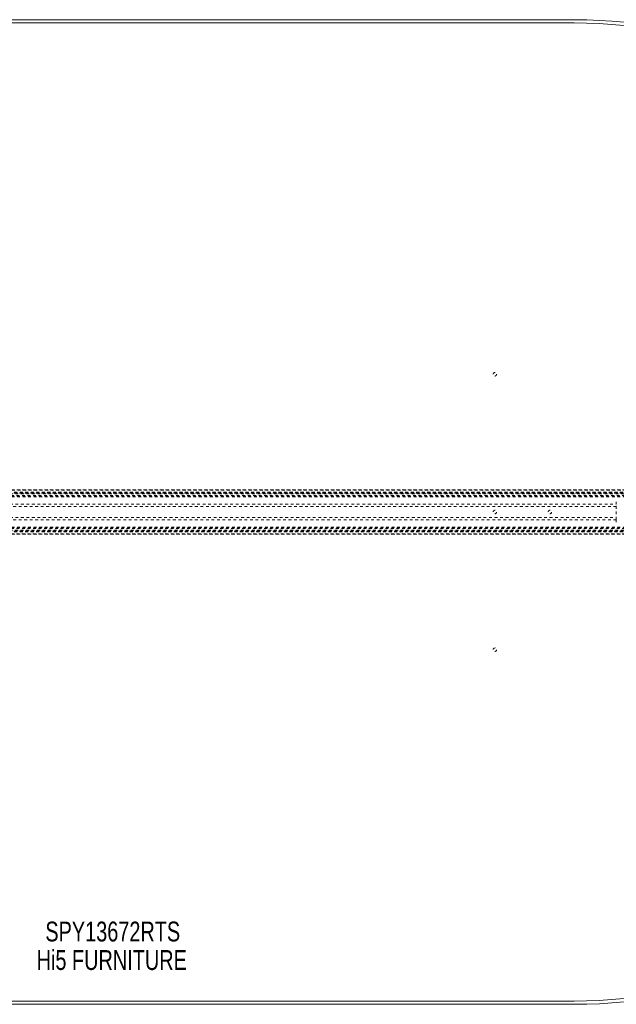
# Model space of a CAD drawing. Header units: inches. Extents: x 7.1 to 78.6, y 22.7 to 58.4.
# Tile 3 of 5: x 40.6 to 62.3, y 22.7 to 58.4. Entities that reach past the tile are written whole.
import ezdxf

# ---------------------------------------------------------------- set-up
doc = ezdxf.new("R2010")
doc.units = ezdxf.units.IN
doc.header["$MEASUREMENT"] = 0
doc.linetypes.add('SLD-Dashed', pattern=[0.075, 0.05, -0.025])
doc.linetypes.add('SLD-Solid', pattern=[0])
doc.layers.add('HI5-SYMBOLTEXT', color=5, linetype='SLD-Solid')
doc.styles.add('SLDTEXTSTYLE0', font='TXT', dxfattribs={"width": 0.75})

# ---------------------------------------------------------------- blocks, each defined once
blk = doc.blocks.new('SW_NOTE_0')
at = {"layer": 'HI5-SYMBOLTEXT', "color": 0, "char_height": 0.72, "attachment_point": 1, "style": 'SLDTEXTSTYLE0'}
for s, insert in [('SPY13672RTS', (0, 0.928)), ('Hi5 FURNITURE', (-0.316, -0.107))]:
    blk.add_mtext(s, dxfattribs=dict(at, insert=insert))

msp = doc.modelspace()

# ---------------------------------------------------------------- linework, layer by layer
at = {"color": 7, "linetype": 'SLD-Solid', "lineweight": 15}
for p, q in [((24.965, 58.432), (60.715, 58.432)), ((24.965, 58.314), (60.715, 58.314)), ((60.715, 58.314), (24.965, 58.314)), ((60.715, 22.801), (24.965, 22.801)), ((24.965, 22.801), (60.715, 22.801)), ((60.715, 22.682), (24.965, 22.682))]:
    msp.add_line(p, q, dxfattribs=at)
at = {"color": 7, "linetype": 'SLD-Dashed', "lineweight": 0}
for p, q in [((19.501, 41.362), (66.18, 41.362)), ((66.179, 41.363), (19.502, 41.363)), ((19.513, 41.35), (66.167, 41.35)), ((19.584, 41.272), (66.097, 41.272)), ((66.097, 41.272), (19.584, 41.272)), ((66.093, 41.268), (19.588, 41.268)), ((19.591, 41.264), (66.09, 41.264)), ((66.09, 41.264), (19.591, 41.264)), ((66.085, 41.258), (19.595, 41.258)), ((19.603, 41.249), (66.078, 41.249)), ((19.604, 41.248), (66.077, 41.248)), ((66.076, 41.246), (19.605, 41.246)), ((66.074, 41.244), (19.607, 41.244)), ((19.629, 41.213), (66.051, 41.213)), ((19.668, 41.156), (66.013, 41.156)), ((19.683, 41.13), (65.997, 41.13)), ((19.694, 41.113), (65.987, 41.113)), ((23.43, 40.839), (62.25, 40.839)), ((62.25, 40.839), (62.25, 40.922)), ((62.25, 40.276), (62.25, 40.839)), ((62.25, 40.755), (23.43, 40.755)), ((23.43, 40.36), (62.25, 40.36)), ((62.25, 40.276), (23.43, 40.276)), ((62.25, 40.192), (62.25, 40.276)), ((19.5, 39.752), (66.181, 39.752)), ((66.18, 39.752), (19.501, 39.752)), ((19.502, 39.752), (66.179, 39.752)), ((66.167, 39.764), (19.513, 39.764)), ((66.097, 39.842), (19.584, 39.842)), ((19.584, 39.842), (66.097, 39.842)), ((19.588, 39.847), (66.093, 39.847)), ((19.589, 39.848), (66.092, 39.848)), ((66.09, 39.851), (19.591, 39.851)), ((19.591, 39.851), (66.09, 39.851)), ((66.08, 39.863), (19.6, 39.863)), ((66.077, 39.867), (19.604, 39.867)), ((19.605, 39.869), (66.076, 39.869)), ((19.607, 39.871), (66.074, 39.871)), ((19.623, 39.893), (66.057, 39.893)), ((19.668, 39.959), (66.013, 39.959)), ((19.683, 39.984), (65.997, 39.984)), ((19.694, 40.002), (65.987, 40.002))]:
    msp.add_line(p, q, dxfattribs=at)
for centre in [(57.84, 45.557), (57.84, 40.557), (59.84, 40.557), (57.84, 35.557)]:
    msp.add_circle(centre, 0.0625, dxfattribs=at)
at = {"color": 7, "linetype": 'SLD-Solid', "lineweight": 15}
for radius in [17.875, 17.757, 17.757]:
    msp.add_arc((60.715, 40.557), radius, 270, 90, dxfattribs=at)

# ---------------------------------------------------------------- block references
at = {"layer": 'HI5-SYMBOLTEXT', "color": 5}
msp.add_blockref('SW_NOTE_0', (41.515, 24.757), dxfattribs=at)

doc.saveas('drawing.dxf')
